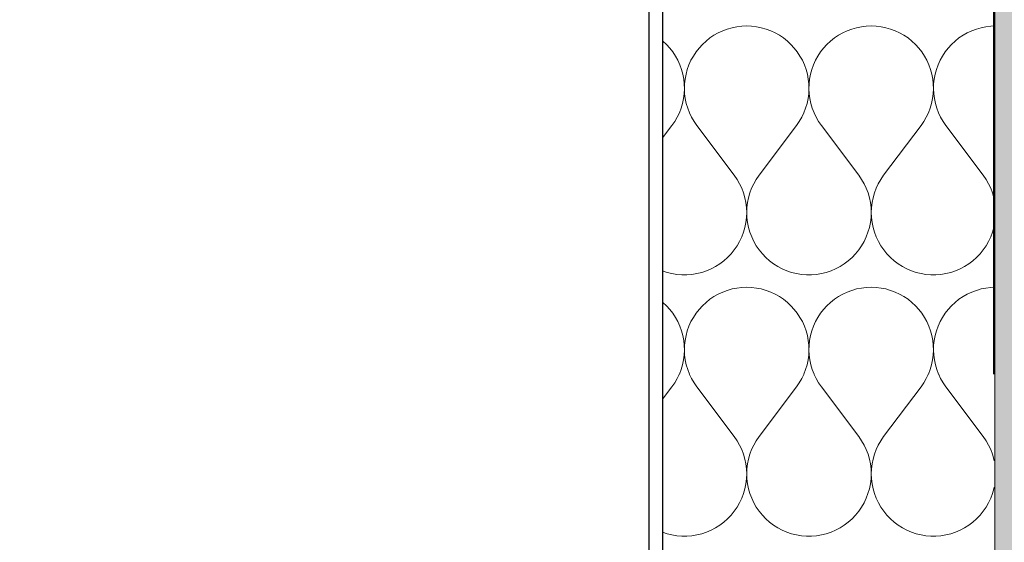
# Model space of a CAD drawing. Header units: millimetres. Extents: x -25478 to 4005, y -8416 to 11348.
# Tile 171 of 256: x -11450 to -10976, y 3399 to 3651. Entities that reach past the tile are written whole.
import ezdxf

# ---------------------------------------------------------------- set-up
doc = ezdxf.new("R2010")
doc.units = ezdxf.units.MM
doc.header["$MEASUREMENT"] = 0
doc.linetypes.add('Wipeout_Contour', pattern=[1000, 0, -1000])
for name, color, linetype in [('POHLED ZÁPADNÍ_1_Konstrukce - nosné', 7, 'Continuous'), ('POHLED ZÁPADNÍ_1_Konstrukce – Dělicí čáry vrstev', 7, 'Continuous'), ('POHLED ZÁPADNÍ_1_Nové_Konstrukce - nosné', 7, 'Continuous'), ('POHLED ZÁPADNÍ_1_Nové_Výplně – Řezové', 7, 'Continuous'), ('POHLED ZÁPADNÍ_1_Výplně - Povrchové', 7, 'Continuous'), ('POHLED ZÁPADNÍ_1_Výplně – Řezové', 7, 'Continuous')]:
    doc.layers.add(name, color=color, linetype=linetype)

# ---------------------------------------------------------------- blocks, each defined once
blk = doc.blocks.new('*X2524', base_point=(-25690.45, -8330.81))
at = {"layer": 'POHLED ZÁPADNÍ_1_Nové_Výplně – Řezové', "color": 21, "linetype": 'Continuous', "lineweight": 20, "true_color": 0xffaaaa}
for p, q in [((-11115.77, 3643.52), (-11117.74, 3642.19)), ((-11113.71, 3644.69), (-11115.77, 3643.52)), ((-11111.56, 3645.69), (-11113.71, 3644.69)), ((-11109.33, 3646.51), (-11111.56, 3645.69)), ((-11107.05, 3647.16), (-11109.33, 3646.51)), ((-11104.73, 3647.63), (-11107.05, 3647.16)), ((-11102.37, 3647.91), (-11104.73, 3647.63)), ((-11100, 3648), (-11102.37, 3647.91)), ((-11097.63, 3647.91), (-11100, 3648)), ((-11095.27, 3647.63), (-11097.63, 3647.91)), ((-11092.95, 3647.16), (-11095.27, 3647.63)), ((-11090.67, 3646.51), (-11092.95, 3647.16)), ((-11088.44, 3645.69), (-11090.67, 3646.51)), ((-11086.29, 3644.69), (-11088.44, 3645.69)), ((-11084.23, 3643.52), (-11086.29, 3644.69)), ((-11082.26, 3642.19), (-11084.23, 3643.52)), ((-11055.77, 3643.52), (-11057.74, 3642.19)), ((-11053.71, 3644.69), (-11055.77, 3643.52)), ((-11051.56, 3645.69), (-11053.71, 3644.69)), ((-11049.33, 3646.51), (-11051.56, 3645.69)), ((-11047.05, 3647.16), (-11049.33, 3646.51)), ((-11044.73, 3647.63), (-11047.05, 3647.16)), ((-11042.37, 3647.91), (-11044.73, 3647.63)), ((-11040, 3648), (-11042.37, 3647.91)), ((-11037.63, 3647.91), (-11040, 3648)), ((-11035.27, 3647.63), (-11037.63, 3647.91)), ((-11032.95, 3647.16), (-11035.27, 3647.63)), ((-11030.67, 3646.51), (-11032.95, 3647.16)), ((-11028.44, 3645.69), (-11030.67, 3646.51)), ((-11026.29, 3644.69), (-11028.44, 3645.69)), ((-11024.23, 3643.52), (-11026.29, 3644.69)), ((-11022.26, 3642.19), (-11024.23, 3643.52)), ((-10995.77, 3643.52), (-10997.74, 3642.19)), ((-10993.71, 3644.69), (-10995.77, 3643.52)), ((-10991.56, 3645.69), (-10993.71, 3644.69)), ((-10989.33, 3646.51), (-10991.56, 3645.69)), ((-10987.05, 3647.16), (-10989.33, 3646.51)), ((-10984.73, 3647.63), (-10987.05, 3647.16)), ((-10982.37, 3647.91), (-10984.73, 3647.63)), ((-10980.52, 3647.98), (-10982.37, 3647.91)), ((-11140.41, 3640.72), (-11140.52, 3640.81)), ((-11138.67, 3639.1), (-11140.41, 3640.72)), ((-11137.07, 3637.35), (-11138.67, 3639.1)), ((-11121.33, 3639.1), (-11122.93, 3637.35)), ((-11119.59, 3640.72), (-11121.33, 3639.1)), ((-11117.74, 3642.19), (-11119.59, 3640.72)), ((-11080.41, 3640.72), (-11082.26, 3642.19)), ((-11078.67, 3639.1), (-11080.41, 3640.72)), ((-11077.07, 3637.35), (-11078.67, 3639.1)), ((-11061.33, 3639.1), (-11062.93, 3637.35)), ((-11059.59, 3640.72), (-11061.33, 3639.1)), ((-11057.74, 3642.19), (-11059.59, 3640.72)), ((-11020.41, 3640.72), (-11022.26, 3642.19)), ((-11018.67, 3639.1), (-11020.41, 3640.72)), ((-11017.07, 3637.35), (-11018.67, 3639.1)), ((-11001.33, 3639.1), (-11002.93, 3637.35)), ((-10999.59, 3640.72), (-11001.33, 3639.1)), ((-10997.74, 3642.19), (-10999.59, 3640.72)), ((-11135.62, 3635.48), (-11137.07, 3637.35)), ((-11134.31, 3633.49), (-11135.62, 3635.48)), ((-11124.38, 3635.48), (-11125.69, 3633.49)), ((-11122.93, 3637.35), (-11124.38, 3635.48)), ((-11075.62, 3635.48), (-11077.07, 3637.35)), ((-11074.31, 3633.49), (-11075.62, 3635.48)), ((-11064.38, 3635.48), (-11065.69, 3633.49)), ((-11062.93, 3637.35), (-11064.38, 3635.48)), ((-11015.62, 3635.48), (-11017.07, 3637.35)), ((-11014.31, 3633.49), (-11015.62, 3635.48)), ((-11004.38, 3635.48), (-11005.69, 3633.49)), ((-11002.93, 3637.35), (-11004.38, 3635.48)), ((-11133.17, 3631.42), (-11134.31, 3633.49)), ((-11132.19, 3629.25), (-11133.17, 3631.42)), ((-11131.39, 3627.02), (-11132.19, 3629.25)), ((-11127.81, 3629.25), (-11128.61, 3627.02)), ((-11126.83, 3631.42), (-11127.81, 3629.25)), ((-11125.69, 3633.49), (-11126.83, 3631.42)), ((-11073.17, 3631.42), (-11074.31, 3633.49)), ((-11072.19, 3629.25), (-11073.17, 3631.42)), ((-11071.39, 3627.02), (-11072.19, 3629.25)), ((-11067.81, 3629.25), (-11068.61, 3627.02)), ((-11066.83, 3631.42), (-11067.81, 3629.25)), ((-11065.69, 3633.49), (-11066.83, 3631.42)), ((-11013.17, 3631.42), (-11014.31, 3633.49)), ((-11012.19, 3629.25), (-11013.17, 3631.42)), ((-11011.39, 3627.02), (-11012.19, 3629.25)), ((-11007.81, 3629.25), (-11008.61, 3627.02)), ((-11006.83, 3631.42), (-11007.81, 3629.25)), ((-11005.69, 3633.49), (-11006.83, 3631.42)), ((-11130.77, 3624.73), (-11131.39, 3627.02)), ((-11130.32, 3622.4), (-11130.77, 3624.73)), ((-11129.23, 3624.73), (-11129.68, 3622.4)), ((-11128.61, 3627.02), (-11129.23, 3624.73)), ((-11070.77, 3624.73), (-11071.39, 3627.02)), ((-11070.32, 3622.4), (-11070.77, 3624.73)), ((-11069.23, 3624.73), (-11069.68, 3622.4)), ((-11068.61, 3627.02), (-11069.23, 3624.73)), ((-11010.77, 3624.73), (-11011.39, 3627.02)), ((-11010.32, 3622.4), (-11010.77, 3624.73)), ((-11009.23, 3624.73), (-11009.68, 3622.4)), ((-11008.61, 3627.02), (-11009.23, 3624.73)), ((-11130.07, 3620.05), (-11130.32, 3622.4)), ((-11130, 3617.67), (-11130.07, 3620.05)), ((-11129.93, 3620.05), (-11130, 3617.67)), ((-11129.68, 3622.4), (-11129.93, 3620.05)), ((-11070.07, 3620.05), (-11070.32, 3622.4)), ((-11070, 3617.67), (-11070.07, 3620.05)), ((-11069.93, 3620.05), (-11070, 3617.67)), ((-11069.68, 3622.4), (-11069.93, 3620.05)), ((-11010.07, 3620.05), (-11010.32, 3622.4)), ((-11010, 3617.67), (-11010.07, 3620.05)), ((-11009.93, 3620.05), (-11010, 3617.67)), ((-11009.68, 3622.4), (-11009.93, 3620.05)), ((-11130.43, 3612.95), (-11130.12, 3615.31)), ((-11130.12, 3615.31), (-11130, 3617.67)), ((-11130, 3617.67), (-11129.88, 3615.31)), ((-11129.88, 3615.31), (-11129.57, 3612.95)), ((-11070.43, 3612.95), (-11070.12, 3615.31)), ((-11070.12, 3615.31), (-11070, 3617.67)), ((-11070, 3617.67), (-11069.88, 3615.31)), ((-11069.88, 3615.31), (-11069.57, 3612.95)), ((-11010.43, 3612.95), (-11010.12, 3615.31)), ((-11010.12, 3615.31), (-11010, 3617.67)), ((-11010, 3617.67), (-11009.88, 3615.31)), ((-11009.88, 3615.31), (-11009.57, 3612.95)), ((-11131.59, 3608.36), (-11130.92, 3610.63)), ((-11130.92, 3610.63), (-11130.43, 3612.95)), ((-11129.57, 3612.95), (-11129.08, 3610.63)), ((-11129.08, 3610.63), (-11128.41, 3608.36)), ((-11071.59, 3608.36), (-11070.92, 3610.63)), ((-11070.92, 3610.63), (-11070.43, 3612.95)), ((-11069.57, 3612.95), (-11069.08, 3610.63)), ((-11069.08, 3610.63), (-11068.41, 3608.36)), ((-11011.59, 3608.36), (-11010.92, 3610.63)), ((-11010.92, 3610.63), (-11010.43, 3612.95)), ((-11009.57, 3612.95), (-11009.08, 3610.63)), ((-11009.08, 3610.63), (-11008.41, 3608.36)), ((-11133.46, 3604), (-11132.44, 3606.14)), ((-11132.44, 3606.14), (-11131.59, 3608.36)), ((-11128.41, 3608.36), (-11127.56, 3606.14)), ((-11127.56, 3606.14), (-11126.54, 3604)), ((-11073.46, 3604), (-11072.44, 3606.14)), ((-11072.44, 3606.14), (-11071.59, 3608.36)), ((-11068.41, 3608.36), (-11067.56, 3606.14)), ((-11067.56, 3606.14), (-11066.54, 3604)), ((-11013.46, 3604), (-11012.44, 3606.14)), ((-11012.44, 3606.14), (-11011.59, 3608.36)), ((-11008.41, 3608.36), (-11007.56, 3606.14)), ((-11007.56, 3606.14), (-11006.54, 3604)), ((-11136, 3600), (-11134.65, 3601.95)), ((-11134.65, 3601.95), (-11133.46, 3604)), ((-11126.54, 3604), (-11125.35, 3601.95)), ((-11125.35, 3601.95), (-11124, 3600)), ((-11076, 3600), (-11074.65, 3601.95)), ((-11074.65, 3601.95), (-11073.46, 3604)), ((-11066.54, 3604), (-11065.35, 3601.95)), ((-11065.35, 3601.95), (-11064, 3600)), ((-11016, 3600), (-11014.65, 3601.95)), ((-11014.65, 3601.95), (-11013.46, 3604)), ((-11006.54, 3604), (-11005.35, 3601.95)), ((-11005.35, 3601.95), (-11004, 3600)), ((-11140.52, 3593.97), (-11136, 3600)), ((-11106, 3576), (-11124, 3600)), ((-11094, 3576), (-11076, 3600)), ((-11046, 3576), (-11064, 3600)), ((-11034, 3576), (-11016, 3600)), ((-10986, 3576), (-11004, 3600)), ((-11104.63, 3574.01), (-11106, 3576)), ((-11103.42, 3571.92), (-11104.63, 3574.01)), ((-11095.37, 3574.01), (-11096.58, 3571.92)), ((-11094, 3576), (-11095.37, 3574.01)), ((-11044.63, 3574.01), (-11046, 3576)), ((-11043.42, 3571.92), (-11044.63, 3574.01)), ((-11035.37, 3574.01), (-11036.58, 3571.92)), ((-11034, 3576), (-11035.37, 3574.01)), ((-10984.63, 3574.01), (-10986, 3576)), ((-10983.42, 3571.92), (-10984.63, 3574.01)), ((-11102.39, 3569.74), (-11103.42, 3571.92)), ((-11101.54, 3567.48), (-11102.39, 3569.74)), ((-11100.87, 3565.16), (-11101.54, 3567.48)), ((-11098.46, 3567.48), (-11099.13, 3565.16)), ((-11097.61, 3569.74), (-11098.46, 3567.48)), ((-11096.58, 3571.92), (-11097.61, 3569.74)), ((-11042.39, 3569.74), (-11043.42, 3571.92)), ((-11041.54, 3567.48), (-11042.39, 3569.74)), ((-11040.87, 3565.16), (-11041.54, 3567.48)), ((-11038.46, 3567.48), (-11039.13, 3565.16)), ((-11037.61, 3569.74), (-11038.46, 3567.48)), ((-11036.58, 3571.92), (-11037.61, 3569.74)), ((-10982.39, 3569.74), (-10983.42, 3571.92)), ((-10981.54, 3567.48), (-10982.39, 3569.74)), ((-10980.87, 3565.16), (-10981.54, 3567.48)), ((-11100.39, 3562.79), (-11100.87, 3565.16)), ((-11100.1, 3560.39), (-11100.39, 3562.79)), ((-11099.61, 3562.79), (-11099.9, 3560.39)), ((-11099.13, 3565.16), (-11099.61, 3562.79)), ((-11040.39, 3562.79), (-11040.87, 3565.16)), ((-11040.1, 3560.39), (-11040.39, 3562.79)), ((-11039.61, 3562.79), (-11039.9, 3560.39)), ((-11039.13, 3565.16), (-11039.61, 3562.79)), ((-10980.52, 3563.46), (-10980.87, 3565.16)), ((-11100, 3557.98), (-11100.1, 3560.39)), ((-11100.1, 3555.57), (-11100, 3557.98)), ((-11099.9, 3560.39), (-11100, 3557.98)), ((-11100, 3557.98), (-11099.9, 3555.57)), ((-11040, 3557.98), (-11040.1, 3560.39)), ((-11040.1, 3555.57), (-11040, 3557.98)), ((-11039.9, 3560.39), (-11040, 3557.98)), ((-11040, 3557.98), (-11039.9, 3555.57)), ((-11100.39, 3553.17), (-11100.1, 3555.57)), ((-11099.9, 3555.57), (-11099.61, 3553.17)), ((-11040.39, 3553.17), (-11040.1, 3555.57)), ((-11039.9, 3555.57), (-11039.61, 3553.17)), ((-11102.41, 3546.23), (-11101.55, 3548.49)), ((-11101.55, 3548.49), (-11100.88, 3550.8)), ((-11100.88, 3550.8), (-11100.39, 3553.17)), ((-11099.61, 3553.17), (-11099.12, 3550.8)), ((-11099.12, 3550.8), (-11098.45, 3548.49)), ((-11098.45, 3548.49), (-11097.59, 3546.23)), ((-11042.41, 3546.23), (-11041.55, 3548.49)), ((-11041.55, 3548.49), (-11040.88, 3550.8)), ((-11040.88, 3550.8), (-11040.39, 3553.17)), ((-11039.61, 3553.17), (-11039.12, 3550.8)), ((-11039.12, 3550.8), (-11038.45, 3548.49)), ((-11038.45, 3548.49), (-11037.59, 3546.23)), ((-10982.41, 3546.23), (-10981.55, 3548.49)), ((-10981.55, 3548.49), (-10980.88, 3550.8)), ((-10980.88, 3550.8), (-10980.52, 3552.54)), ((-11104.65, 3541.96), (-11103.44, 3544.05)), ((-11103.44, 3544.05), (-11102.41, 3546.23)), ((-11097.59, 3546.23), (-11096.56, 3544.05)), ((-11096.56, 3544.05), (-11095.35, 3541.96)), ((-11044.65, 3541.96), (-11043.44, 3544.05)), ((-11043.44, 3544.05), (-11042.41, 3546.23)), ((-11037.59, 3546.23), (-11036.56, 3544.05)), ((-11036.56, 3544.05), (-11035.35, 3541.96)), ((-10984.65, 3541.96), (-10983.44, 3544.05)), ((-10983.44, 3544.05), (-10982.41, 3546.23)), ((-11107.55, 3538.1), (-11106.02, 3539.97)), ((-11106.02, 3539.97), (-11104.65, 3541.96)), ((-11095.35, 3541.96), (-11093.98, 3539.97)), ((-11093.98, 3539.97), (-11092.45, 3538.1)), ((-11047.55, 3538.1), (-11046.02, 3539.97)), ((-11046.02, 3539.97), (-11044.65, 3541.96)), ((-11035.35, 3541.96), (-11033.98, 3539.97)), ((-11033.98, 3539.97), (-11032.45, 3538.1)), ((-10987.55, 3538.1), (-10986.02, 3539.97)), ((-10986.02, 3539.97), (-10984.65, 3541.96)), ((-11112.96, 3533.31), (-11111.03, 3534.76)), ((-11111.03, 3534.76), (-11109.23, 3536.36)), ((-11109.23, 3536.36), (-11107.55, 3538.1)), ((-11092.45, 3538.1), (-11090.77, 3536.36)), ((-11090.77, 3536.36), (-11088.97, 3534.76)), ((-11088.97, 3534.76), (-11087.04, 3533.31)), ((-11052.96, 3533.31), (-11051.03, 3534.76)), ((-11051.03, 3534.76), (-11049.23, 3536.36)), ((-11049.23, 3536.36), (-11047.55, 3538.1)), ((-11032.45, 3538.1), (-11030.77, 3536.36)), ((-11030.77, 3536.36), (-11028.97, 3534.76)), ((-11028.97, 3534.76), (-11027.04, 3533.31)), ((-10992.96, 3533.31), (-10991.03, 3534.76)), ((-10991.03, 3534.76), (-10989.23, 3536.36)), ((-10989.23, 3536.36), (-10987.55, 3538.1)), ((-11140.52, 3529.91), (-11138.34, 3529.18)), ((-11121.66, 3529.18), (-11119.37, 3529.95)), ((-11119.37, 3529.95), (-11117.14, 3530.89)), ((-11117.14, 3530.89), (-11115.01, 3532.02)), ((-11115.01, 3532.02), (-11112.96, 3533.31)), ((-11087.04, 3533.31), (-11084.99, 3532.02)), ((-11084.99, 3532.02), (-11082.86, 3530.89)), ((-11082.86, 3530.89), (-11080.63, 3529.95)), ((-11080.63, 3529.95), (-11078.34, 3529.18)), ((-11061.66, 3529.18), (-11059.37, 3529.95)), ((-11059.37, 3529.95), (-11057.14, 3530.89)), ((-11057.14, 3530.89), (-11055.01, 3532.02)), ((-11055.01, 3532.02), (-11052.96, 3533.31)), ((-11027.04, 3533.31), (-11024.99, 3532.02)), ((-11024.99, 3532.02), (-11022.86, 3530.89)), ((-11022.86, 3530.89), (-11020.63, 3529.95)), ((-11020.63, 3529.95), (-11018.34, 3529.18)), ((-11001.66, 3529.18), (-10999.37, 3529.95)), ((-10999.37, 3529.95), (-10997.14, 3530.89)), ((-10997.14, 3530.89), (-10995.01, 3532.02)), ((-10995.01, 3532.02), (-10992.96, 3533.31)), ((-11138.34, 3529.18), (-11136, 3528.61)), ((-11136, 3528.61), (-11133.61, 3528.22)), ((-11133.61, 3528.22), (-11131.21, 3528.02)), ((-11131.21, 3528.02), (-11128.79, 3528.02)), ((-11128.79, 3528.02), (-11126.39, 3528.22)), ((-11126.39, 3528.22), (-11124, 3528.61)), ((-11124, 3528.61), (-11121.66, 3529.18)), ((-11078.34, 3529.18), (-11076, 3528.61)), ((-11076, 3528.61), (-11073.61, 3528.22)), ((-11073.61, 3528.22), (-11071.21, 3528.02)), ((-11071.21, 3528.02), (-11068.79, 3528.02)), ((-11068.79, 3528.02), (-11066.39, 3528.22)), ((-11066.39, 3528.22), (-11064, 3528.61)), ((-11064, 3528.61), (-11061.66, 3529.18)), ((-11018.34, 3529.18), (-11016, 3528.61)), ((-11016, 3528.61), (-11013.61, 3528.22)), ((-11013.61, 3528.22), (-11011.21, 3528.02)), ((-11011.21, 3528.02), (-11008.79, 3528.02)), ((-11008.79, 3528.02), (-11006.39, 3528.22)), ((-11006.39, 3528.22), (-11004, 3528.61)), ((-11004, 3528.61), (-11001.66, 3529.18)), ((-11109.33, 3520.51), (-11111.56, 3519.69)), ((-11107.05, 3521.16), (-11109.33, 3520.51)), ((-11104.73, 3521.63), (-11107.05, 3521.16)), ((-11102.37, 3521.91), (-11104.73, 3521.63)), ((-11100, 3522), (-11102.37, 3521.91)), ((-11097.63, 3521.91), (-11100, 3522)), ((-11095.27, 3521.63), (-11097.63, 3521.91)), ((-11092.95, 3521.16), (-11095.27, 3521.63)), ((-11090.67, 3520.51), (-11092.95, 3521.16)), ((-11088.44, 3519.69), (-11090.67, 3520.51)), ((-11049.33, 3520.51), (-11051.56, 3519.69)), ((-11047.05, 3521.16), (-11049.33, 3520.51)), ((-11044.73, 3521.63), (-11047.05, 3521.16)), ((-11042.37, 3521.91), (-11044.73, 3521.63)), ((-11040, 3522), (-11042.37, 3521.91)), ((-11037.63, 3521.91), (-11040, 3522)), ((-11035.27, 3521.63), (-11037.63, 3521.91)), ((-11032.95, 3521.16), (-11035.27, 3521.63)), ((-11030.67, 3520.51), (-11032.95, 3521.16)), ((-11028.44, 3519.69), (-11030.67, 3520.51)), ((-10989.33, 3520.51), (-10991.56, 3519.69)), ((-10987.05, 3521.16), (-10989.33, 3520.51)), ((-10984.73, 3521.63), (-10987.05, 3521.16)), ((-10982.37, 3521.91), (-10984.73, 3521.63)), ((-10980.52, 3521.98), (-10982.37, 3521.91)), ((-11117.74, 3516.19), (-11119.59, 3514.72)), ((-11115.77, 3517.52), (-11117.74, 3516.19)), ((-11113.71, 3518.69), (-11115.77, 3517.52)), ((-11111.56, 3519.69), (-11113.71, 3518.69)), ((-11086.29, 3518.69), (-11088.44, 3519.69)), ((-11084.23, 3517.52), (-11086.29, 3518.69)), ((-11082.26, 3516.19), (-11084.23, 3517.52)), ((-11080.41, 3514.72), (-11082.26, 3516.19)), ((-11057.74, 3516.19), (-11059.59, 3514.72)), ((-11055.77, 3517.52), (-11057.74, 3516.19)), ((-11053.71, 3518.69), (-11055.77, 3517.52)), ((-11051.56, 3519.69), (-11053.71, 3518.69)), ((-11026.29, 3518.69), (-11028.44, 3519.69)), ((-11024.23, 3517.52), (-11026.29, 3518.69)), ((-11022.26, 3516.19), (-11024.23, 3517.52)), ((-11020.41, 3514.72), (-11022.26, 3516.19)), ((-10997.74, 3516.19), (-10999.59, 3514.72)), ((-10995.77, 3517.52), (-10997.74, 3516.19)), ((-10993.71, 3518.69), (-10995.77, 3517.52)), ((-10991.56, 3519.69), (-10993.71, 3518.69)), ((-11140.41, 3514.72), (-11140.52, 3514.81)), ((-11138.67, 3513.1), (-11140.41, 3514.72)), ((-11137.07, 3511.35), (-11138.67, 3513.1)), ((-11135.62, 3509.48), (-11137.07, 3511.35)), ((-11122.93, 3511.35), (-11124.38, 3509.48)), ((-11121.33, 3513.1), (-11122.93, 3511.35)), ((-11119.59, 3514.72), (-11121.33, 3513.1)), ((-11078.67, 3513.1), (-11080.41, 3514.72)), ((-11077.07, 3511.35), (-11078.67, 3513.1)), ((-11075.62, 3509.48), (-11077.07, 3511.35)), ((-11062.93, 3511.35), (-11064.38, 3509.48)), ((-11061.33, 3513.1), (-11062.93, 3511.35)), ((-11059.59, 3514.72), (-11061.33, 3513.1)), ((-11018.67, 3513.1), (-11020.41, 3514.72)), ((-11017.07, 3511.35), (-11018.67, 3513.1)), ((-11015.62, 3509.48), (-11017.07, 3511.35)), ((-11002.93, 3511.35), (-11004.38, 3509.48)), ((-11001.33, 3513.1), (-11002.93, 3511.35)), ((-10999.59, 3514.72), (-11001.33, 3513.1)), ((-11134.31, 3507.49), (-11135.62, 3509.48)), ((-11133.17, 3505.42), (-11134.31, 3507.49)), ((-11125.69, 3507.49), (-11126.83, 3505.42)), ((-11124.38, 3509.48), (-11125.69, 3507.49)), ((-11074.31, 3507.49), (-11075.62, 3509.48)), ((-11073.17, 3505.42), (-11074.31, 3507.49)), ((-11065.69, 3507.49), (-11066.83, 3505.42)), ((-11064.38, 3509.48), (-11065.69, 3507.49)), ((-11014.31, 3507.49), (-11015.62, 3509.48)), ((-11013.17, 3505.42), (-11014.31, 3507.49)), ((-11005.69, 3507.49), (-11006.83, 3505.42)), ((-11004.38, 3509.48), (-11005.69, 3507.49)), ((-11132.19, 3503.25), (-11133.17, 3505.42)), ((-11131.39, 3501.02), (-11132.19, 3503.25)), ((-11127.81, 3503.25), (-11128.61, 3501.02)), ((-11126.83, 3505.42), (-11127.81, 3503.25)), ((-11072.19, 3503.25), (-11073.17, 3505.42)), ((-11071.39, 3501.02), (-11072.19, 3503.25)), ((-11067.81, 3503.25), (-11068.61, 3501.02)), ((-11066.83, 3505.42), (-11067.81, 3503.25)), ((-11012.19, 3503.25), (-11013.17, 3505.42)), ((-11011.39, 3501.02), (-11012.19, 3503.25)), ((-11007.81, 3503.25), (-11008.61, 3501.02)), ((-11006.83, 3505.42), (-11007.81, 3503.25)), ((-11130.77, 3498.73), (-11131.39, 3501.02)), ((-11130.32, 3496.4), (-11130.77, 3498.73)), ((-11130.07, 3494.05), (-11130.32, 3496.4)), ((-11129.68, 3496.4), (-11129.93, 3494.05)), ((-11129.23, 3498.73), (-11129.68, 3496.4)), ((-11128.61, 3501.02), (-11129.23, 3498.73)), ((-11070.77, 3498.73), (-11071.39, 3501.02)), ((-11070.32, 3496.4), (-11070.77, 3498.73)), ((-11070.07, 3494.05), (-11070.32, 3496.4)), ((-11069.68, 3496.4), (-11069.93, 3494.05)), ((-11069.23, 3498.73), (-11069.68, 3496.4)), ((-11068.61, 3501.02), (-11069.23, 3498.73)), ((-11010.77, 3498.73), (-11011.39, 3501.02)), ((-11010.32, 3496.4), (-11010.77, 3498.73)), ((-11010.07, 3494.05), (-11010.32, 3496.4)), ((-11009.68, 3496.4), (-11009.93, 3494.05)), ((-11009.23, 3498.73), (-11009.68, 3496.4)), ((-11008.61, 3501.02), (-11009.23, 3498.73)), ((-11130.12, 3489.31), (-11130, 3491.67)), ((-11130, 3491.67), (-11130.07, 3494.05)), ((-11129.93, 3494.05), (-11130, 3491.67)), ((-11130, 3491.67), (-11129.88, 3489.31)), ((-11070.12, 3489.31), (-11070, 3491.67)), ((-11070, 3491.67), (-11070.07, 3494.05)), ((-11069.93, 3494.05), (-11070, 3491.67)), ((-11070, 3491.67), (-11069.88, 3489.31)), ((-11010.12, 3489.31), (-11010, 3491.67)), ((-11010, 3491.67), (-11010.07, 3494.05)), ((-11009.93, 3494.05), (-11010, 3491.67)), ((-11010, 3491.67), (-11009.88, 3489.31)), ((-11130.92, 3484.63), (-11130.43, 3486.95)), ((-11130.43, 3486.95), (-11130.12, 3489.31)), ((-11129.88, 3489.31), (-11129.57, 3486.95)), ((-11129.57, 3486.95), (-11129.08, 3484.63)), ((-11070.92, 3484.63), (-11070.43, 3486.95)), ((-11070.43, 3486.95), (-11070.12, 3489.31)), ((-11069.88, 3489.31), (-11069.57, 3486.95)), ((-11069.57, 3486.95), (-11069.08, 3484.63)), ((-11010.92, 3484.63), (-11010.43, 3486.95)), ((-11010.43, 3486.95), (-11010.12, 3489.31)), ((-11009.88, 3489.31), (-11009.57, 3486.95)), ((-11009.57, 3486.95), (-11009.08, 3484.63)), ((-11132.44, 3480.14), (-11131.59, 3482.36)), ((-11131.59, 3482.36), (-11130.92, 3484.63)), ((-11129.08, 3484.63), (-11128.41, 3482.36)), ((-11128.41, 3482.36), (-11127.56, 3480.14)), ((-11072.44, 3480.14), (-11071.59, 3482.36)), ((-11071.59, 3482.36), (-11070.92, 3484.63)), ((-11069.08, 3484.63), (-11068.41, 3482.36)), ((-11068.41, 3482.36), (-11067.56, 3480.14)), ((-11012.44, 3480.14), (-11011.59, 3482.36)), ((-11011.59, 3482.36), (-11010.92, 3484.63)), ((-11009.08, 3484.63), (-11008.41, 3482.36)), ((-11008.41, 3482.36), (-11007.56, 3480.14)), ((-11132.51, 3480), (-11132.44, 3480.14)), ((-11127.56, 3480.14), (-11127.49, 3480)), ((-11072.51, 3480), (-11072.44, 3480.14)), ((-11067.56, 3480.14), (-11067.49, 3480)), ((-11012.51, 3480), (-11012.44, 3480.14)), ((-11007.56, 3480.14), (-11007.49, 3480))]:
    blk.add_line(p, q, dxfattribs=at)
blk = doc.blocks.new('*X2566', base_point=(-25690.45, -8330.81))
at = {"layer": 'POHLED ZÁPADNÍ_1_Nové_Výplně – Řezové', "color": 21, "linetype": 'Continuous', "lineweight": 20, "true_color": 0xffaaaa}
for p, q in [((-11134.65, 3475.95), (-11133.46, 3478)), ((-11133.46, 3478), (-11132.51, 3480)), ((-11127.49, 3480), (-11126.54, 3478)), ((-11126.54, 3478), (-11125.35, 3475.95)), ((-11074.65, 3475.95), (-11073.46, 3478)), ((-11073.46, 3478), (-11072.51, 3480)), ((-11067.49, 3480), (-11066.54, 3478)), ((-11066.54, 3478), (-11065.35, 3475.95)), ((-11014.65, 3475.95), (-11013.46, 3478)), ((-11013.46, 3478), (-11012.51, 3480)), ((-11007.49, 3480), (-11006.54, 3478)), ((-11006.54, 3478), (-11005.35, 3475.95)), ((-11140.52, 3467.97), (-11136, 3474)), ((-11136, 3474), (-11134.65, 3475.95)), ((-11125.35, 3475.95), (-11124, 3474)), ((-11106, 3450), (-11124, 3474)), ((-11094, 3450), (-11076, 3474)), ((-11076, 3474), (-11074.65, 3475.95)), ((-11065.35, 3475.95), (-11064, 3474)), ((-11046, 3450), (-11064, 3474)), ((-11034, 3450), (-11016, 3474)), ((-11016, 3474), (-11014.65, 3475.95)), ((-11005.35, 3475.95), (-11004, 3474)), ((-10986, 3450), (-11004, 3474)), ((-11104.63, 3448.01), (-11106, 3450)), ((-11094, 3450), (-11095.37, 3448.01)), ((-11044.63, 3448.01), (-11046, 3450)), ((-11034, 3450), (-11035.37, 3448.01)), ((-10984.63, 3448.01), (-10986, 3450)), ((-11103.42, 3445.92), (-11104.63, 3448.01)), ((-11102.39, 3443.74), (-11103.42, 3445.92)), ((-11096.58, 3445.92), (-11097.61, 3443.74)), ((-11095.37, 3448.01), (-11096.58, 3445.92)), ((-11043.42, 3445.92), (-11044.63, 3448.01)), ((-11042.39, 3443.74), (-11043.42, 3445.92)), ((-11036.58, 3445.92), (-11037.61, 3443.74)), ((-11035.37, 3448.01), (-11036.58, 3445.92)), ((-10983.42, 3445.92), (-10984.63, 3448.01)), ((-10982.39, 3443.74), (-10983.42, 3445.92)), ((-11101.54, 3441.48), (-11102.39, 3443.74)), ((-11100.87, 3439.16), (-11101.54, 3441.48)), ((-11098.46, 3441.48), (-11099.13, 3439.16)), ((-11097.61, 3443.74), (-11098.46, 3441.48)), ((-11041.54, 3441.48), (-11042.39, 3443.74)), ((-11040.87, 3439.16), (-11041.54, 3441.48)), ((-11038.46, 3441.48), (-11039.13, 3439.16)), ((-11037.61, 3443.74), (-11038.46, 3441.48)), ((-10981.54, 3441.48), (-10982.39, 3443.74)), ((-10980.87, 3439.16), (-10981.54, 3441.48)), ((-11100.39, 3436.79), (-11100.87, 3439.16)), ((-11100.1, 3434.39), (-11100.39, 3436.79)), ((-11099.61, 3436.79), (-11099.9, 3434.39)), ((-11099.13, 3439.16), (-11099.61, 3436.79)), ((-11040.39, 3436.79), (-11040.87, 3439.16)), ((-11040.1, 3434.39), (-11040.39, 3436.79)), ((-11039.61, 3436.79), (-11039.9, 3434.39)), ((-11039.13, 3439.16), (-11039.61, 3436.79)), ((-10980.7, 3438.33), (-10980.87, 3439.16)), ((-11100, 3431.98), (-11100.1, 3434.39)), ((-11100.1, 3429.57), (-11100, 3431.98)), ((-11099.9, 3434.39), (-11100, 3431.98)), ((-11100, 3431.98), (-11099.9, 3429.57)), ((-11040, 3431.98), (-11040.1, 3434.39)), ((-11040.1, 3429.57), (-11040, 3431.98)), ((-11039.9, 3434.39), (-11040, 3431.98)), ((-11040, 3431.98), (-11039.9, 3429.57)), ((-11100.88, 3424.8), (-11100.39, 3427.17)), ((-11100.39, 3427.17), (-11100.1, 3429.57)), ((-11099.9, 3429.57), (-11099.61, 3427.17)), ((-11099.61, 3427.17), (-11099.12, 3424.8)), ((-11040.88, 3424.8), (-11040.39, 3427.17)), ((-11040.39, 3427.17), (-11040.1, 3429.57)), ((-11039.9, 3429.57), (-11039.61, 3427.17)), ((-11039.61, 3427.17), (-11039.12, 3424.8)), ((-10980.88, 3424.8), (-10980.7, 3425.68)), ((-11102.41, 3420.23), (-11101.55, 3422.49)), ((-11101.55, 3422.49), (-11100.88, 3424.8)), ((-11099.12, 3424.8), (-11098.45, 3422.49)), ((-11098.45, 3422.49), (-11097.59, 3420.23)), ((-11042.41, 3420.23), (-11041.55, 3422.49)), ((-11041.55, 3422.49), (-11040.88, 3424.8)), ((-11039.12, 3424.8), (-11038.45, 3422.49)), ((-11038.45, 3422.49), (-11037.59, 3420.23)), ((-10982.41, 3420.23), (-10981.55, 3422.49)), ((-10981.55, 3422.49), (-10980.88, 3424.8)), ((-11106.02, 3413.97), (-11104.65, 3415.96)), ((-11104.65, 3415.96), (-11103.44, 3418.05)), ((-11103.44, 3418.05), (-11102.41, 3420.23)), ((-11097.59, 3420.23), (-11096.56, 3418.05)), ((-11096.56, 3418.05), (-11095.35, 3415.96)), ((-11095.35, 3415.96), (-11093.98, 3413.97)), ((-11046.02, 3413.97), (-11044.65, 3415.96)), ((-11044.65, 3415.96), (-11043.44, 3418.05)), ((-11043.44, 3418.05), (-11042.41, 3420.23)), ((-11037.59, 3420.23), (-11036.56, 3418.05)), ((-11036.56, 3418.05), (-11035.35, 3415.96)), ((-11035.35, 3415.96), (-11033.98, 3413.97)), ((-10986.02, 3413.97), (-10984.65, 3415.96)), ((-10984.65, 3415.96), (-10983.44, 3418.05)), ((-10983.44, 3418.05), (-10982.41, 3420.23)), ((-11109.23, 3410.36), (-11107.55, 3412.1)), ((-11107.55, 3412.1), (-11106.02, 3413.97)), ((-11093.98, 3413.97), (-11092.45, 3412.1)), ((-11092.45, 3412.1), (-11090.77, 3410.36)), ((-11049.23, 3410.36), (-11047.55, 3412.1)), ((-11047.55, 3412.1), (-11046.02, 3413.97)), ((-11033.98, 3413.97), (-11032.45, 3412.1)), ((-11032.45, 3412.1), (-11030.77, 3410.36)), ((-10989.23, 3410.36), (-10987.55, 3412.1)), ((-10987.55, 3412.1), (-10986.02, 3413.97)), ((-11115.01, 3406.02), (-11112.96, 3407.31)), ((-11112.96, 3407.31), (-11111.03, 3408.76)), ((-11111.03, 3408.76), (-11109.23, 3410.36)), ((-11090.77, 3410.36), (-11088.97, 3408.76)), ((-11088.97, 3408.76), (-11087.04, 3407.31)), ((-11087.04, 3407.31), (-11084.99, 3406.02)), ((-11055.01, 3406.02), (-11052.96, 3407.31)), ((-11052.96, 3407.31), (-11051.03, 3408.76)), ((-11051.03, 3408.76), (-11049.23, 3410.36)), ((-11030.77, 3410.36), (-11028.97, 3408.76)), ((-11028.97, 3408.76), (-11027.04, 3407.31)), ((-11027.04, 3407.31), (-11024.99, 3406.02)), ((-10995.01, 3406.02), (-10992.96, 3407.31)), ((-10992.96, 3407.31), (-10991.03, 3408.76)), ((-10991.03, 3408.76), (-10989.23, 3410.36)), ((-11140.52, 3403.91), (-11138.34, 3403.18)), ((-11138.34, 3403.18), (-11136, 3402.61)), ((-11136, 3402.61), (-11133.61, 3402.22)), ((-11133.61, 3402.22), (-11131.21, 3402.02)), ((-11131.21, 3402.02), (-11128.79, 3402.02)), ((-11128.79, 3402.02), (-11126.39, 3402.22)), ((-11126.39, 3402.22), (-11124, 3402.61)), ((-11124, 3402.61), (-11121.66, 3403.18)), ((-11121.66, 3403.18), (-11119.37, 3403.95)), ((-11119.37, 3403.95), (-11117.14, 3404.89)), ((-11117.14, 3404.89), (-11115.01, 3406.02)), ((-11084.99, 3406.02), (-11082.86, 3404.89)), ((-11082.86, 3404.89), (-11080.63, 3403.95)), ((-11080.63, 3403.95), (-11078.34, 3403.18)), ((-11078.34, 3403.18), (-11076, 3402.61)), ((-11076, 3402.61), (-11073.61, 3402.22)), ((-11073.61, 3402.22), (-11071.21, 3402.02)), ((-11071.21, 3402.02), (-11068.79, 3402.02)), ((-11068.79, 3402.02), (-11066.39, 3402.22)), ((-11066.39, 3402.22), (-11064, 3402.61)), ((-11064, 3402.61), (-11061.66, 3403.18)), ((-11061.66, 3403.18), (-11059.37, 3403.95)), ((-11059.37, 3403.95), (-11057.14, 3404.89)), ((-11057.14, 3404.89), (-11055.01, 3406.02)), ((-11024.99, 3406.02), (-11022.86, 3404.89)), ((-11022.86, 3404.89), (-11020.63, 3403.95)), ((-11020.63, 3403.95), (-11018.34, 3403.18)), ((-11018.34, 3403.18), (-11016, 3402.61)), ((-11016, 3402.61), (-11013.61, 3402.22)), ((-11013.61, 3402.22), (-11011.21, 3402.02)), ((-11011.21, 3402.02), (-11008.79, 3402.02)), ((-11008.79, 3402.02), (-11006.39, 3402.22)), ((-11006.39, 3402.22), (-11004, 3402.61)), ((-11004, 3402.61), (-11001.66, 3403.18)), ((-11001.66, 3403.18), (-10999.37, 3403.95)), ((-10999.37, 3403.95), (-10997.14, 3404.89)), ((-10997.14, 3404.89), (-10995.01, 3406.02))]:
    blk.add_line(p, q, dxfattribs=at)

msp = doc.modelspace()

# ---------------------------------------------------------------- hatches: boundary and pattern name
at = {"layer": 'POHLED ZÁPADNÍ_1_Výplně – Řezové', "linetype": 'Continuous', "lineweight": 13}
for points in [[(-10980.71, 3480), (-10530.71, 3480), (-10530.71, 4330), (-10980.71, 4330)], [(-10980.7, 3180), (-2555.99, 3180), (-2555.99, 3480), (-10980.7, 3480)]]:
    msp.add_hatch(color=254, dxfattribs=at).paths.add_polyline_path(points)

# ---------------------------------------------------------------- wipeouts: each hides what was drawn before it
at = {"color": 254, "linetype": 'Wipeout_Contour', "lineweight": 0, "ltscale": 73198.425616}
msp.add_wipeout([(-11147.09, 3980), (-24623.04, 3980), (-24623.04, 3180), (-11147.09, 3180)], dxfattribs=at).dxf.layer = 'POHLED ZÁPADNÍ_1_Výplně - Povrchové'

# ---------------------------------------------------------------- next in the draw order: linework, layer by layer
at = {"layer": 'POHLED ZÁPADNÍ_1_Nové_Konstrukce - nosné', "color": 1, "linetype": 'Continuous', "lineweight": 25}
for p, q in [((-11147.09, 3980), (-11147.09, 3480)), ((-11147.09, 3480), (-11147.09, 3180))]:
    msp.add_line(p, q, dxfattribs=at)

# ---------------------------------------------------------------- next in the draw order: wipeouts: each hides what was drawn before it
at = {"color": 254, "linetype": 'Wipeout_Contour', "lineweight": 0, "ltscale": 46946.038743}
msp.add_wipeout([(-10980.52, 3480), (-10980.52, 4330), (-11140.52, 4330), (-11140.52, 3480)], dxfattribs=at).dxf.layer = 'POHLED ZÁPADNÍ_1_Nové_Výplně – Řezové'

# ---------------------------------------------------------------- next in the draw order: linework, layer by layer
at = {"layer": 'POHLED ZÁPADNÍ_1_Konstrukce - nosné', "color": 7, "linetype": 'Continuous', "lineweight": 50}
for p in [(-10980.71, 4330), (-10980.7, 3480)]:
    msp.add_line(p, (-10980.71, 3480), dxfattribs=at)
at = {"layer": 'POHLED ZÁPADNÍ_1_Konstrukce – Dělicí čáry vrstev', "color": 7, "linetype": 'Continuous', "lineweight": 50}
msp.add_line((-10980.7, 3480), (-10980.7, 3180), dxfattribs=at)
at = {"layer": 'POHLED ZÁPADNÍ_1_Nové_Konstrukce - nosné', "color": 1, "linetype": 'Continuous', "lineweight": 25}
for p, q in [((-11140.52, 4330), (-11140.52, 3480)), ((-10980.52, 4330), (-10980.52, 3480)), ((-10980.52, 3480), (-10980.7, 3480))]:
    msp.add_line(p, q, dxfattribs=at)

# ---------------------------------------------------------------- next in the draw order: block references
at = {"layer": 'POHLED ZÁPADNÍ_1_Konstrukce - nosné', "color": 9, "linetype": 'Continuous', "lineweight": 13}
msp.add_blockref('*X2524', (-25690.45, -8330.81), dxfattribs=at)

# ---------------------------------------------------------------- next in the draw order: wipeouts: each hides what was drawn before it
at = {"color": 254, "linetype": 'Wipeout_Contour', "lineweight": 0, "ltscale": 57337.551631}
msp.add_wipeout([(-10980.52, 3180), (-10980.7, 3480), (-11140.52, 3480), (-11140.52, 2580), (-10980.52, 2580)], dxfattribs=at).dxf.layer = 'POHLED ZÁPADNÍ_1_Nové_Výplně – Řezové'

# ---------------------------------------------------------------- next in the draw order: linework, layer by layer
at = {"layer": 'POHLED ZÁPADNÍ_1_Nové_Konstrukce - nosné', "color": 1, "linetype": 'Continuous', "lineweight": 25}
msp.add_line((-11140.52, 3480), (-11140.52, 2580), dxfattribs=at)

# ---------------------------------------------------------------- next in the draw order: block references
at = {"layer": 'POHLED ZÁPADNÍ_1_Konstrukce - nosné', "color": 9, "linetype": 'Continuous', "lineweight": 13}
msp.add_blockref('*X2566', (-25690.45, -8330.81), dxfattribs=at)

doc.saveas('drawing.dxf')
